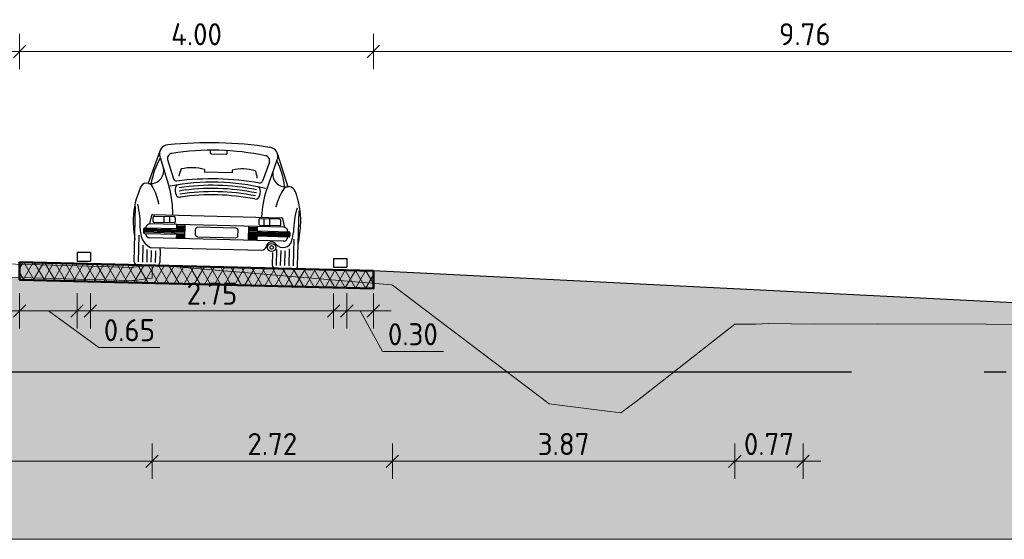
# Model space of a CAD drawing. Header units: metres. Extents: x -54 to 109, y -117 to 84.
# Tile 56 of 256: x -0.82 to 10.31, y -50.24 to -44.37. Entities that reach past the tile are written whole.
import ezdxf

# ---------------------------------------------------------------- set-up
doc = ezdxf.new("R2010")
doc.units = ezdxf.units.M
doc.linetypes.add('AL-NAP_LIJN', pattern=[15.25, 12, -1.5, 0.25, -1.5])
doc.layers.get('Defpoints').update_dxf_attribs({"color": 151})
for name, color, linetype, lineweight in [('B-WE-GW-MAAIVELD-GD', 253, 'Continuous', 18), ('N-WE-GR-BOOM-S', 90, 'Continuous', 25), ('N-WE-VH-VERHARDING-GD', 252, 'Continuous', 50), ('N-WE-VH-VERHARDING_ASFALT_DEKLAAG-AD', 252, 'Continuous', 18), ('N-WE-VW-MARKERING-GD', 7, 'Continuous', 35), ('N-WE-VW-MARKERING-S', 7, 'Continuous', 25), ('X-XX-AL-AANKLEDING-SD', 7, 'Continuous', 25), ('X-XX-AL-M', 7, 'Continuous', 18), ('X-XX-AL-NAP-GD', 7, 'AL-NAP_LIJN', 25), ('X-XX-AL_BINDEND-M', 10, 'Continuous', 18)]:
    doc.layers.add(name, color=color, linetype=linetype, lineweight=lineweight)
doc.layers.add('N-WE-GW-GROND_ZAND_DRAINEERZAND-V', color=7, linetype='Continuous', lineweight=18, true_color=0xf6e8be)
doc.layers.add('N-WE-GW-GROND_ZAND_FUNDERINGSZAND-V', color=7, linetype='Continuous', lineweight=18, true_color=0xf8ed6b)
doc.styles.add('NLCS-ISO-M100-T25', font='NLCS-ISO.ttf', dxfattribs={"height": 0.25})
doc.dimstyles.new('NLCS-M100-T25-SCHRAP_L2_H2', dxfattribs={"dimscale": 0.1, "dimtxt": 2.5, "dimasz": 1.4, "dimexe": 2, "dimexo": 2, "dimgap": 0.7, "dimtad": 1, "dimzin": 0, "dimdsep": 46, "dimtxsty": 'NLCS-ISO-M100-T25', "dimblk": 'OBLIQUE', "dimcen": 0, "dimdle": 2, "dimclrd": 256, "dimclre": 256, "dimclrt": 256, "dimazin": 0, "dimtfac": 1, "dimtdec": 3, "dimtofl": 0, "dimtmove": 0, "dimatfit": 3, "dimldrblk": 'OBLIQUE', "dimfxl": 2, "dimfxlon": 1, "dimtfillclr": 256, "dimtolj": 1, "dimtzin": 0, "dimlwd": -1, "dimlwe": -1, "dimarcsym": 0})

# ---------------------------------------------------------------- blocks, each defined once
blk = doc.blocks.new('VW-MARKERING_015')
at = {"layer": 'N-WE-VW-MARKERING-S'}
for p, q in [((-0.075, 0.1), (0.075, 0.1)), ((-0.075, 0.1), (-0.075, 0)), ((-0.075, 0), (0.075, 0)), ((0.075, 0.1), (0.075, 0))]:
    blk.add_line(p, q, dxfattribs=at)
blk = doc.blocks.new('_Oblique')
at = {"color": 0, "linetype": 'ByBlock', "lineweight": -2}
blk.add_line((-0.5, -0.5), (0.5, 0.5), dxfattribs=at)
blk = doc.blocks.new('*D262')
at = {"layer": 'Defpoints', "color": 0, "transparency": 16777216}
for p in [(-0.823, -44.725), (-3.823, -47.058), (-0.823, -47.106)]:
    blk.add_point(p, dxfattribs=at)
at = {"layer": 'X-XX-AL_BINDEND-M', "transparency": 16777216}
for p, q in [((-3.823, -44.925), (-3.823, -44.525)), ((-0.823, -44.925), (-0.823, -44.525)), ((-4.023, -44.725), (-0.623, -44.725))]:
    blk.add_line(p, q, dxfattribs=at)
at = {"layer": 'X-XX-AL_BINDEND-M', "transparency": 16777216, "xscale": 0.14, "yscale": 0.14, "zscale": 0.14, "rotation": 180}
blk.add_blockref('_Oblique', (-3.823, -44.725), dxfattribs=at)
at = {"layer": 'X-XX-AL_BINDEND-M', "transparency": 16777216, "xscale": 0.14, "yscale": 0.14, "zscale": 0.14}
blk.add_blockref('_Oblique', (-0.823, -44.725), dxfattribs=at)
at = {"layer": 'X-XX-AL_BINDEND-M', "transparency": 16777216, "insert": (-2.323, -44.53), "char_height": 0.25, "attachment_point": 5, "style": 'NLCS-ISO-M100-T25'}
blk.add_mtext('\\A1;3.00', dxfattribs=at)
blk = doc.blocks.new('*D263')
at = {"layer": 'Defpoints', "color": 0, "transparency": 16777216}
for p in [(3.177, -44.725), (-0.823, -47.106), (3.177, -47.206)]:
    blk.add_point(p, dxfattribs=at)
at = {"layer": 'X-XX-AL_BINDEND-M', "transparency": 16777216}
for p, q in [((-0.823, -44.925), (-0.823, -44.525)), ((3.177, -44.925), (3.177, -44.525)), ((-1.023, -44.725), (3.377, -44.725))]:
    blk.add_line(p, q, dxfattribs=at)
at = {"layer": 'X-XX-AL_BINDEND-M', "transparency": 16777216, "xscale": 0.14, "yscale": 0.14, "zscale": 0.14, "rotation": 180}
blk.add_blockref('_Oblique', (-0.823, -44.725), dxfattribs=at)
at = {"layer": 'X-XX-AL_BINDEND-M', "transparency": 16777216, "xscale": 0.14, "yscale": 0.14, "zscale": 0.14}
blk.add_blockref('_Oblique', (3.177, -44.725), dxfattribs=at)
at = {"layer": 'X-XX-AL_BINDEND-M', "transparency": 16777216, "insert": (1.177, -44.53), "char_height": 0.25, "attachment_point": 5, "style": 'NLCS-ISO-M100-T25'}
blk.add_mtext('\\A1;4.00', dxfattribs=at)
blk = doc.blocks.new('*D264')
at = {"layer": 'Defpoints', "color": 0, "transparency": 16777216}
for p in [(12.935, -44.725), (3.177, -47.206), (12.935, -47.694)]:
    blk.add_point(p, dxfattribs=at)
at = {"layer": 'X-XX-AL-M', "transparency": 16777216}
for p, q in [((3.177, -44.925), (3.177, -44.525)), ((12.935, -44.925), (12.935, -44.525)), ((2.977, -44.725), (13.135, -44.725))]:
    blk.add_line(p, q, dxfattribs=at)
at = {"layer": 'X-XX-AL-M', "transparency": 16777216, "xscale": 0.14, "yscale": 0.14, "zscale": 0.14, "rotation": 180}
blk.add_blockref('_Oblique', (3.177, -44.725), dxfattribs=at)
at = {"layer": 'X-XX-AL-M', "transparency": 16777216, "xscale": 0.14, "yscale": 0.14, "zscale": 0.14}
blk.add_blockref('_Oblique', (12.935, -44.725), dxfattribs=at)
at = {"layer": 'X-XX-AL-M', "transparency": 16777216, "insert": (8.056, -44.53), "char_height": 0.25, "attachment_point": 5, "style": 'NLCS-ISO-M100-T25'}
blk.add_mtext('\\A1;9.76', dxfattribs=at)
blk = doc.blocks.new('*D270')
at = {"layer": 'Defpoints', "color": 0, "transparency": 16777216}
for p in [(-0.823, -47.106), (-0.173, -47.106), (-0.173, -47.658)]:
    blk.add_point(p, dxfattribs=at)
at = {"layer": 'X-XX-AL_BINDEND-M', "transparency": 16777216}
for p, q in [((-0.823, -47.458), (-0.823, -47.858)), ((-0.173, -47.458), (-0.173, -47.858)), ((-1.023, -47.658), (0.027, -47.658)), ((-0.498, -47.658), (0.073, -48.071)), ((0.073, -48.071), (0.763, -48.071))]:
    blk.add_line(p, q, dxfattribs=at)
at = {"layer": 'X-XX-AL_BINDEND-M', "transparency": 16777216, "xscale": 0.14, "yscale": 0.14, "zscale": 0.14, "rotation": 180}
blk.add_blockref('_Oblique', (-0.823, -47.658), dxfattribs=at)
at = {"layer": 'X-XX-AL_BINDEND-M', "transparency": 16777216, "xscale": 0.14, "yscale": 0.14, "zscale": 0.14}
blk.add_blockref('_Oblique', (-0.173, -47.658), dxfattribs=at)
at = {"layer": 'X-XX-AL_BINDEND-M', "transparency": 16777216, "insert": (0.418, -47.876), "char_height": 0.25, "attachment_point": 5, "style": 'NLCS-ISO-M100-T25'}
blk.add_mtext('\\A1;0.65', dxfattribs=at)
blk = doc.blocks.new('*D271')
at = {"layer": 'Defpoints', "color": 0, "transparency": 16777216}
for p in [(-0.023, -47.109), (2.727, -47.178), (2.727, -47.658)]:
    blk.add_point(p, dxfattribs=at)
at = {"layer": 'X-XX-AL_BINDEND-M', "transparency": 16777216}
for p, q in [((-0.023, -47.458), (-0.023, -47.858)), ((2.727, -47.458), (2.727, -47.858)), ((-0.223, -47.658), (2.927, -47.658))]:
    blk.add_line(p, q, dxfattribs=at)
at = {"layer": 'X-XX-AL_BINDEND-M', "transparency": 16777216, "xscale": 0.14, "yscale": 0.14, "zscale": 0.14, "rotation": 180}
blk.add_blockref('_Oblique', (-0.023, -47.658), dxfattribs=at)
at = {"layer": 'X-XX-AL_BINDEND-M', "transparency": 16777216, "xscale": 0.14, "yscale": 0.14, "zscale": 0.14}
blk.add_blockref('_Oblique', (2.727, -47.658), dxfattribs=at)
at = {"layer": 'X-XX-AL_BINDEND-M', "transparency": 16777216, "insert": (1.352, -47.463), "char_height": 0.25, "attachment_point": 5, "style": 'NLCS-ISO-M100-T25'}
blk.add_mtext('\\A1;2.75', dxfattribs=at)
blk = doc.blocks.new('*D272')
at = {"layer": 'Defpoints', "color": 0, "transparency": 16777216}
for p in [(2.877, -47.18), (3.177, -47.189), (3.177, -47.658)]:
    blk.add_point(p, dxfattribs=at)
at = {"layer": 'X-XX-AL_BINDEND-M', "transparency": 16777216}
for p, q in [((2.877, -47.458), (2.877, -47.858)), ((3.177, -47.458), (3.177, -47.858)), ((2.677, -47.658), (3.377, -47.658)), ((3.027, -47.658), (3.279, -48.117)), ((3.279, -48.117), (3.969, -48.117))]:
    blk.add_line(p, q, dxfattribs=at)
at = {"layer": 'X-XX-AL_BINDEND-M', "transparency": 16777216, "xscale": 0.14, "yscale": 0.14, "zscale": 0.14, "rotation": 180}
blk.add_blockref('_Oblique', (2.877, -47.658), dxfattribs=at)
at = {"layer": 'X-XX-AL_BINDEND-M', "transparency": 16777216, "xscale": 0.14, "yscale": 0.14, "zscale": 0.14}
blk.add_blockref('_Oblique', (3.177, -47.658), dxfattribs=at)
at = {"layer": 'X-XX-AL_BINDEND-M', "transparency": 16777216, "insert": (3.624, -47.922), "char_height": 0.25, "attachment_point": 5, "style": 'NLCS-ISO-M100-T25'}
blk.add_mtext('\\A1;0.30', dxfattribs=at)
blk = doc.blocks.new('*D375')
at = {"layer": 'B-WE-GW-MAAIVELD-GD', "transparency": 16777216}
for p, q in [((-5.572, -49.158), (-5.572, -49.558)), ((0.675, -49.158), (0.675, -49.558)), ((-5.772, -49.358), (0.875, -49.358))]:
    blk.add_line(p, q, dxfattribs=at)
at = {"layer": 'Defpoints', "color": 0, "transparency": 16777216}
for p in [(-5.572, -47.242), (0.675, -47.286), (0.675, -49.358)]:
    blk.add_point(p, dxfattribs=at)
at = {"layer": 'B-WE-GW-MAAIVELD-GD', "transparency": 16777216, "xscale": 0.14, "yscale": 0.14, "zscale": 0.14}
for p, rotation in [((-5.572, -49.358), 179.9999999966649), ((0.675, -49.358), 359.9999999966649)]:
    blk.add_blockref('_Oblique', p, dxfattribs=dict(at, rotation=rotation))
at = {"layer": 'B-WE-GW-MAAIVELD-GD', "transparency": 16777216, "insert": (-2.449, -49.163), "char_height": 0.25, "attachment_point": 5, "rotation": 360, "style": 'NLCS-ISO-M100-T25'}
blk.add_mtext('\\A1;6.25', dxfattribs=at)
blk = doc.blocks.new('*D380')
at = {"layer": 'B-WE-GW-MAAIVELD-GD', "transparency": 16777216}
for p, q in [((0.675, -49.158), (0.675, -49.558)), ((3.393, -49.158), (3.393, -49.558)), ((0.475, -49.358), (3.593, -49.358))]:
    blk.add_line(p, q, dxfattribs=at)
at = {"layer": 'Defpoints', "color": 0, "transparency": 16777216}
for p in [(0.675, -47.286), (3.393, -47.368), (3.393, -49.358)]:
    blk.add_point(p, dxfattribs=at)
at = {"layer": 'B-WE-GW-MAAIVELD-GD', "transparency": 16777216, "xscale": 0.14, "yscale": 0.14, "zscale": 0.14}
for p, rotation in [((0.675, -49.358), 179.9999999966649), ((3.393, -49.358), 359.9999999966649)]:
    blk.add_blockref('_Oblique', p, dxfattribs=dict(at, rotation=rotation))
at = {"layer": 'B-WE-GW-MAAIVELD-GD', "transparency": 16777216, "insert": (2.034, -49.163), "char_height": 0.25, "attachment_point": 5, "rotation": 360, "style": 'NLCS-ISO-M100-T25'}
blk.add_mtext('\\A1;2.72', dxfattribs=at)
blk = doc.blocks.new('*D381')
at = {"layer": 'B-WE-GW-MAAIVELD-GD', "transparency": 16777216}
for p, q in [((3.393, -49.158), (3.393, -49.558)), ((7.265, -49.158), (7.265, -49.558)), ((3.193, -49.358), (7.465, -49.358))]:
    blk.add_line(p, q, dxfattribs=at)
at = {"layer": 'Defpoints', "color": 0, "transparency": 16777216}
for p in [(3.393, -47.368), (7.265, -47.807), (7.265, -49.358)]:
    blk.add_point(p, dxfattribs=at)
at = {"layer": 'B-WE-GW-MAAIVELD-GD', "transparency": 16777216, "xscale": 0.14, "yscale": 0.14, "zscale": 0.14}
for p, rotation in [((3.393, -49.358), 179.9999999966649), ((7.265, -49.358), 359.9999999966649)]:
    blk.add_blockref('_Oblique', p, dxfattribs=dict(at, rotation=rotation))
at = {"layer": 'B-WE-GW-MAAIVELD-GD', "transparency": 16777216, "insert": (5.329, -49.163), "char_height": 0.25, "attachment_point": 5, "rotation": 360, "style": 'NLCS-ISO-M100-T25'}
blk.add_mtext('\\A1;3.87', dxfattribs=at)
blk = doc.blocks.new('*D382')
at = {"layer": 'B-WE-GW-MAAIVELD-GD', "transparency": 16777216}
for p, q in [((7.265, -49.158), (7.265, -49.558)), ((8.037, -49.158), (8.037, -49.558)), ((7.065, -49.358), (8.237, -49.358))]:
    blk.add_line(p, q, dxfattribs=at)
at = {"layer": 'Defpoints', "color": 0, "transparency": 16777216}
for p in [(7.265, -47.807), (8.037, -47.806), (8.037, -49.358)]:
    blk.add_point(p, dxfattribs=at)
at = {"layer": 'B-WE-GW-MAAIVELD-GD', "transparency": 16777216, "xscale": 0.14, "yscale": 0.14, "zscale": 0.14}
for p, rotation in [((7.265, -49.358), 179.9999999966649), ((8.037, -49.358), 359.9999999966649)]:
    blk.add_blockref('_Oblique', p, dxfattribs=dict(at, rotation=rotation))
at = {"layer": 'B-WE-GW-MAAIVELD-GD', "transparency": 16777216, "insert": (7.651, -49.163), "char_height": 0.25, "attachment_point": 5, "rotation": 360, "style": 'NLCS-ISO-M100-T25'}
blk.add_mtext('\\A1;0.77', dxfattribs=at)
blk = doc.blocks.new('SAL-AANKLEDING_AUTO1_ACHTERAANZICHT-D')
for p, q in [((-0.666, 1.294), (-0.789, 0.928)), ((-0.096, 1.314), (-0.096, 1.29)), ((-0.084, 1.278), (0.084, 1.278)), ((0.096, 1.29), (0.096, 1.314)), ((0.666, 1.294), (0.789, 0.928)), ((-0.66, 1.224), (-0.552, 0.888)), ((-0.576, 1.2), (-0.504, 0.984)), ((0.576, 1.2), (0.504, 0.984)), ((0.66, 1.224), (0.552, 0.888)), ((-0.158, 1.101), (-0.156, 1.068)), ((0.156, 1.068), (-0.156, 1.068)), ((0.158, 1.101), (0.156, 1.068)), ((-0.924, 0.036), (-0.924, 0.66)), ((-0.741, 0.566), (-0.764, 0.468)), ((-0.741, 0.566), (-0.741, 0.566)), ((-0.73, 0.576), (0.73, 0.576)), ((-0.71, 0.558), (-0.485, 0.558)), ((-0.598, 0.486), (-0.598, 0.558)), ((-0.533, 0.486), (-0.533, 0.558)), ((0.71, 0.558), (0.485, 0.558)), ((0.533, 0.486), (0.533, 0.558)), ((0.598, 0.486), (0.598, 0.558)), ((0.741, 0.566), (0.741, 0.566)), ((0.741, 0.566), (0.764, 0.468)), ((0.924, 0.036), (0.924, 0.66)), ((0.756, 0.468), (-0.756, 0.468)), ((-0.722, 0.498), (-0.722, 0.546)), ((-0.485, 0.486), (-0.71, 0.486)), ((-0.473, 0.546), (-0.473, 0.498)), ((-0.456, 0.468), (-0.456, 0.42)), ((-0.456, 0.456), (-0.36, 0.456)), ((-0.36, 0.312), (-0.36, 0.468)), ((0.36, 0.312), (0.36, 0.468)), ((0.456, 0.456), (0.36, 0.456)), ((0.456, 0.468), (0.456, 0.42)), ((0.473, 0.546), (0.473, 0.498)), ((0.485, 0.486), (0.71, 0.486)), ((0.722, 0.498), (0.722, 0.546)), ((-0.876, 0.036), (-0.876, 0.337)), ((-0.828, 0.408), (-0.828, 0.372)), ((-0.36, 0.408), (-0.828, 0.408)), ((-0.36, 0.396), (-0.828, 0.396)), ((-0.36, 0.384), (-0.828, 0.384)), ((-0.36, 0.372), (-0.828, 0.372)), ((-0.456, 0.42), (-0.816, 0.42)), ((-0.816, 0.36), (-0.456, 0.36)), ((-0.456, 0.444), (-0.36, 0.444)), ((-0.456, 0.432), (-0.36, 0.432)), ((-0.456, 0.42), (-0.36, 0.42)), ((-0.456, 0.36), (-0.456, 0.312)), ((-0.456, 0.36), (-0.36, 0.36)), ((-0.456, 0.348), (-0.36, 0.348)), ((-0.456, 0.336), (-0.36, 0.336)), ((-0.24, 0.36), (-0.24, 0.42)), ((0.216, 0.444), (-0.216, 0.444)), ((-0.216, 0.336), (0.216, 0.336)), ((0.24, 0.36), (0.24, 0.42)), ((0.456, 0.444), (0.36, 0.444)), ((0.456, 0.432), (0.36, 0.432)), ((0.456, 0.42), (0.36, 0.42)), ((0.36, 0.408), (0.828, 0.408)), ((0.36, 0.396), (0.828, 0.396)), ((0.36, 0.384), (0.828, 0.384)), ((0.36, 0.372), (0.828, 0.372)), ((0.456, 0.36), (0.36, 0.36)), ((0.456, 0.348), (0.36, 0.348)), ((0.456, 0.336), (0.36, 0.336)), ((0.456, 0.42), (0.816, 0.42)), ((0.456, 0.36), (0.456, 0.312)), ((0.816, 0.36), (0.456, 0.36)), ((0.828, 0.408), (0.828, 0.372)), ((0.876, 0.036), (0.876, 0.337)), ((-0.828, 0.036), (-0.828, 0.228)), ((0.756, 0.312), (-0.756, 0.312)), ((-0.456, 0.324), (-0.36, 0.324)), ((0.456, 0.324), (0.36, 0.324)), ((0.828, 0.036), (0.828, 0.228)), ((-0.78, 0.168), (-0.78, 0.18)), ((-0.78, 0.036), (-0.78, 0.168)), ((-0.744, 0.204), (0.516, 0.204)), ((-0.732, 0.156), (-0.732, 0.168)), ((-0.732, 0.144), (-0.732, 0.156)), ((-0.732, 0.036), (-0.732, 0.144)), ((-0.684, 0.156), (-0.684, 0.168)), ((-0.684, 0.144), (-0.684, 0.156)), ((-0.684, 0.036), (-0.684, 0.144)), ((-0.636, 0.18), (-0.636, 0.204)), ((-0.636, 0.182), (-0.636, 0.036)), ((0.636, 0.182), (0.636, 0.036)), ((0.684, 0.036), (0.684, 0.216)), ((0.732, 0.036), (0.732, 0.204)), ((0.78, 0.036), (0.78, 0.204)), ((-0.672, 0), (-0.888, 0)), ((0.672, 0), (0.888, 0))]:
    blk.add_line(p, q)
for radius in [0.0465, 0.0206]:
    blk.add_circle((0.625, 0.237), radius)
for centre, radius, start, end in [((-0.568, 1.267), 0.102, 94.7636, 204.7235), ((0, -3.222), 4.626, 82.8473, 97.1527), ((0.568, 1.267), 0.102, 335.2765, 85.2364), ((-0.52, 1.215), 0.0579, 97.9764, 194.6435), ((0, -1.608), 2.928, 79.6111, 100.3889), ((-0.084, 1.29), 0.012, 180, 270), ((0.084, 1.29), 0.012, 270, 0), ((0.52, 1.215), 0.0579, 345.3565, 82.0236), ((0.128, 0.797), 0.893, 152.1093, 171.1552), ((-0.284, 0.581), 0.535, 76.2947, 104.5811), ((0.284, 0.581), 0.535, 75.4189, 103.7053), ((-0.128, 0.797), 0.893, 8.8448, 27.8907), ((-0.762, 1.07), 0.145, 261.1582, 12.2133), ((-0.185, 0.986), 0.26, 154.2873, 173.3573), ((0.185, 0.986), 0.26, 6.6427, 25.7127), ((0.762, 1.07), 0.145, 167.7867, 278.8418), ((-0.803, 0.852), 0.0765, 26.1652, 164.1748), ((0, -1.5), 2.46, 77.3196, 102.6804), ((-0.465, 1.004), 0.0436, 206.5651, 266.0548), ((-0.442, 0.88), 0.0388, 103.0221, 168.3875), ((0, -2.064), 3.06, 81.2026, 98.7974), ((0, -1.536), 2.46, 79.7332, 100.2476), ((0.442, 0.88), 0.0388, 11.6125, 76.9779), ((0.465, 1.004), 0.0436, 273.9452, 333.4349), ((0.803, 0.852), 0.0765, 15.8252, 153.8348), ((-0.052, 0.525), 0.895, 157.2226, 180), ((-1.299, 0.561), 0.651, 11.9264, 29.8549), ((-1.527, 0.574), 1.025, 0.4109, 17.8732), ((-0.33, 0.867), 0.152, 171.8699, 204.3903), ((-0.432, 0.816), 0.0376, 197.9675, 288.9024), ((0, -1.572), 2.46, 79.7703, 100.224), ((0, -1.608), 2.46, 80.021, 99.9856), ((0, -1.652), 2.468, 80.2018, 99.7982), ((0.432, 0.816), 0.0376, 251.0976, 342.0325), ((0.33, 0.867), 0.152, 335.6097, 8.1301), ((1.527, 0.574), 1.025, 162.1268, 179.5891), ((1.299, 0.561), 0.651, 150.1451, 168.0736), ((0.052, 0.525), 0.895, 0, 22.7774), ((-1.955, 0.417), 1.089, 0, 14.4763), ((1.955, 0.417), 1.089, 165.5237, 180), ((-0.73, 0.564), 0.0118, 90, 170.2781), ((-0.71, 0.546), 0.012, 90, 180), ((-0.485, 0.546), 0.012, 0, 90), ((0.485, 0.546), 0.012, 90, 180), ((0.71, 0.546), 0.012, 0, 90), ((0.73, 0.564), 0.0118, 9.7219, 90), ((0.276, 0.525), 1.223, 180, 191.1653), ((-0.756, 0.42), 0.048, 90, 180), ((-0.71, 0.498), 0.012, 180, 270), ((-0.485, 0.498), 0.012, 270, 0), ((0.485, 0.498), 0.012, 180, 270), ((0.71, 0.498), 0.012, 270, 0), ((0.756, 0.42), 0.048, 0, 90), ((-0.276, 0.525), 1.223, 348.8347, 0), ((-0.508, 0.424), 0.358, 181.3014, 196.1709), ((-0.816, 0.408), 0.012, 90, 180), ((-0.816, 0.372), 0.012, 180, 270), ((-0.756, 0.36), 0.048, 180, 270), ((-0.216, 0.42), 0.024, 90, 180), ((-0.216, 0.36), 0.024, 180, 270), ((0.216, 0.42), 0.024, 0, 90), ((0.216, 0.36), 0.024, 270, 0), ((0.756, 0.36), 0.048, 270, 0), ((0.816, 0.408), 0.012, 0, 90), ((0.816, 0.372), 0.012, 270, 0), ((0.508, 0.424), 0.358, 343.8291, 358.6986), ((-0.669, 0.38), 0.192, 197.1027, 246.8717), ((0.516, 0.255), 0.0505, 270.4429, 343.2969), ((0.624, 0.24), 0.06, 36.8699, 180), ((0.751, 0.342), 0.103, 219.8056, 350.0573), ((-0.888, 0.036), 0.036, 180, 270), ((-0.672, 0.036), 0.036, 270, 0), ((0.672, 0.036), 0.036, 180, 270), ((0.888, 0.036), 0.036, 270, 0)]:
    blk.add_arc(centre, radius, start, end)

msp = doc.modelspace()

# ---------------------------------------------------------------- hatches: boundary and pattern name
at = {"layer": 'N-WE-GW-GROND_ZAND_DRAINEERZAND-V'}
h = msp.add_hatch(color=256, dxfattribs=at)
h.dxf.hatch_style = 1
h.paths.add_polyline_path([(-0.823, -47.106), (3.177, -47.206), (3.177, -47.406), (-0.823, -47.306)])
h = msp.add_hatch(color=256, dxfattribs=at)
h.dxf.hatch_style = 1
h.paths.add_polyline_path([(3.177, -47.206), (3.177, -47.348), (3.384, -47.365), (3.391, -47.366), (3.393, -47.368), (4.688, -48.346), (6.579, -48.346), (7.265, -47.807), (7.504, -47.806), (7.645, -47.802), (13.158, -47.811), (12.935, -47.694)])
h.paths.add_polyline_path([(5.79, -48.788), (5.974, -48.811), (6.164, -48.671), (6.579, -48.346), (4.688, -48.346), (5.166, -48.707)])
at = {"layer": 'N-WE-GW-GROND_ZAND_FUNDERINGSZAND-V'}
h = msp.add_hatch(color=256, dxfattribs=at)
h.dxf.hatch_style = 1
h.paths.add_polyline_path([(15.016, -48.782), (13.158, -47.811), (11.333, -47.811), (11.177, -47.81), (7.826, -47.804), (7.645, -47.802), (7.504, -47.806), (7.265, -47.807), (6.164, -48.671), (5.974, -48.811), (5.79, -48.788), (5.166, -48.707), (3.391, -47.366), (3.177, -47.348), (3.177, -47.406), (-0.823, -47.306), (-0.823, -47.281), (-2.125, -47.244), (-2.553, -47.238), (-2.972, -47.234), (-3.823, -47.239), (-3.823, -47.258), (-4.445, -47.243), (-5.35, -47.245), (-5.536, -47.245), (-5.572, -47.242), (-5.572, -47.214), (-7.823, -47.158), (-7.823, -46.971), (-10.687, -46.863), (-11.252, -46.837), (-11.252, -46.962), (-11.579, -46.97), (-11.579, -46.972), (-11.585, -46.97), (-14.852, -47.052), (-14.852, -46.98), (-14.878, -46.985), (-14.937, -47), (-14.937, -46.85), (-16.162, -46.945), (-17.376, -47.032), (-17.997, -47.354), (-18.667, -47.694), (-18.667, -50.24), (19.839, -50.24), (19.839, -47.811), (17.194, -47.811), (15.469, -48.782)])
at = {"layer": 'N-WE-VH-VERHARDING_ASFALT_DEKLAAG-AD', "linetype": 'Continuous', "lineweight": 18}
h = msp.add_hatch(dxfattribs=at)
h.set_pattern_fill('AVH-ASFALT', color=252, scale=0.1, style=0, pattern_type=2)
h.set_pattern_definition([(60, (-14, 0), (-0.08660254, 0.05), []), (120, (-14, 0), (-0.08660254, -0.05), [])])
h.paths.add_polyline_path([(-0.823, -47.306), (3.177, -47.406), (3.177, -47.206), (-0.823, -47.106)])

# ---------------------------------------------------------------- linework, layer by layer
at = {"layer": 'B-WE-GW-MAAIVELD-GD'}
for points in [[(-5.572, -47.092), (-5.572, -47.242), (-5.536, -47.245), (-5.35, -47.245), (-4.414, -47.242), (-2.972, -47.234), (-2.553, -47.238), (-2.125, -47.244), (-0.037, -47.303), (0.458, -47.316), (0.47, -47.314), (0.675, -47.286), (0.675, -47.136)], [(-2.125, -47.094), (-0.037, -47.153), (0.458, -47.166), (0.47, -47.164), (0.675, -47.136), (3.384, -47.365), (3.391, -47.366), (3.393, -47.368), (5.166, -48.707), (5.79, -48.788), (5.974, -48.811), (6.164, -48.671), (7.265, -47.807), (7.504, -47.806), (7.645, -47.802), (8.166, -47.806), (8.883, -47.803), (11.333, -47.811)]]:
    msp.add_lwpolyline(points, dxfattribs=at)
at = {"layer": 'N-WE-GR-BOOM-S'}
msp.add_line((12.935, -47.694), (3.177, -47.206), dxfattribs=at)
at = {"layer": 'N-WE-GW-GROND_ZAND_FUNDERINGSZAND-V', "flags": 128}
msp.add_lwpolyline([(-18.667, -47.694), (-18.667, -50.24), (19.839, -50.24), (19.839, -47.811)], dxfattribs=at)
at = {"layer": 'N-WE-VH-VERHARDING-GD'}
msp.add_lwpolyline([(-0.823, -47.106), (3.177, -47.206), (3.177, -47.406), (-0.823, -47.306)], close=True, dxfattribs=at)
at = {"layer": 'X-XX-AL-NAP-GD'}
msp.add_line((-18.667, -48.346), (11.333, -48.346), dxfattribs=at)

# ---------------------------------------------------------------- block references
at = {"layer": 'N-WE-VW-MARKERING-GD'}
for p in [(-0.098, -47.095), (2.802, -47.164)]:
    msp.add_blockref('VW-MARKERING_015', p, dxfattribs=at)
at = {"layer": 'X-XX-AL-AANKLEDING-SD', "rotation": 358.5679038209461}
msp.add_blockref('SAL-AANKLEDING_AUTO1_ACHTERAANZICHT-D', (1.396, -47.162), dxfattribs=at)

# ---------------------------------------------------------------- dimensions: what is measured, and where the dimension line sits
at = {"layer": 'B-WE-GW-MAAIVELD-GD'}
for base, p1, p2, picture, middle in [((0.675, -49.358), (-5.572, -47.242), (0.675, -47.286), '*D375', (-2.449, -49.163)), ((3.393, -49.358), (0.675, -47.286), (3.393, -47.368), '*D380', (2.034, -49.163)), ((7.265, -49.358), (3.393, -47.368), (7.265, -47.807), '*D381', (5.329, -49.163)), ((8.037, -49.358), (7.265, -47.807), (8.037, -47.806), '*D382', (7.651, -49.163))]:
    dim = msp.add_linear_dim(base=base, p1=p1, p2=p2, angle=360, dimstyle='NLCS-M100-T25-SCHRAP_L2_H2', override={"dimtmove": 1}, dxfattribs=at)
    dim.commit()
    dim.dimension.update_dxf_attribs({"geometry": picture, "text_midpoint": middle})
at = {"layer": 'X-XX-AL-M'}
dim = msp.add_linear_dim(base=(12.935, -44.725), p1=(3.177, -47.206), p2=(12.935, -47.694), dimstyle='NLCS-M100-T25-SCHRAP_L2_H2', override={"dimtmove": 1}, dxfattribs=at)
dim.commit()
dim.dimension.update_dxf_attribs({"geometry": '*D264', "text_midpoint": (8.056, -44.53)})
at = {"layer": 'X-XX-AL_BINDEND-M'}
for base, p1, p2, picture, middle in [((-0.823, -44.725), (-3.823, -47.058), (-0.823, -47.106), '*D262', (-2.323, -44.53)), ((3.177, -44.725), (-0.823, -47.106), (3.177, -47.206), '*D263', (1.177, -44.53)), ((2.727, -47.658), (-0.023, -47.109), (2.727, -47.178), '*D271', (1.352, -47.463))]:
    dim = msp.add_linear_dim(base=base, p1=p1, p2=p2, dimstyle='NLCS-M100-T25-SCHRAP_L2_H2', override={"dimtmove": 1}, dxfattribs=at)
    dim.commit()
    dim.dimension.update_dxf_attribs({"geometry": picture, "text_midpoint": middle})
for base, p1, p2, picture, middle in [((-0.173, -47.658), (-0.823, -47.106), (-0.173, -47.106), '*D270', (0.143, -48.071)), ((3.177, -47.658), (2.877, -47.18), (3.177, -47.189), '*D272', (3.349, -48.117))]:
    dim = msp.add_linear_dim(base=base, p1=p1, p2=p2, dimstyle='NLCS-M100-T25-SCHRAP_L2_H2', override={"dimtmove": 1}, dxfattribs=at)
    dim.commit()
    dim.dimension.update_dxf_attribs({"geometry": picture, "text_midpoint": middle, "dimtype": 160})

doc.saveas('drawing.dxf')
